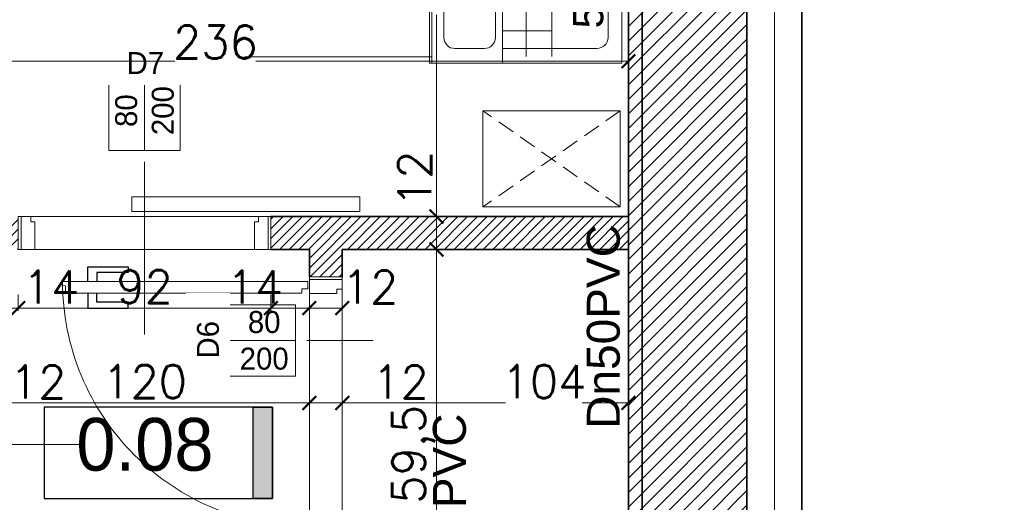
# Model space of a CAD drawing. Header units: millimetres. Extents: x -740 to 33545, y 5178 to 22494.
# Tile 162 of 250: x 11617 to 11976, y 10902 to 11078. Entities that reach past the tile are written whole.
import ezdxf
from ezdxf.lldxf.tags import DXFTag

# ---------------------------------------------------------------- set-up
doc = ezdxf.new("R2010")
doc.units = ezdxf.units.MM
doc.header["$MEASUREMENT"] = 0
doc.linetypes.add('DASHED2', pattern=[9.525, 6.35, -3.175])
doc.layers.get('Defpoints').update_dxf_attribs({"color": 252})
for name, color, linetype in [('_I_EKO_PODKLAD 3', 252, 'Continuous'), ('stolarka', 252, 'Continuous'), ('tabelki opis', 252, 'Continuous'), ('TECHNOLOGIA KUCHNI', 252, 'Continuous')]:
    doc.layers.add(name, color=color, linetype=linetype)
for name, color, linetype, lineweight in [('_IS_EKO_KS_opis', 7, 'Continuous', 15), ('_IS_EKO_KS_prow_w_bruzdach', 16, 'Continuous', 35), ('A_istniejÄ…ce Ĺ›ciany', 252, 'Continuous', 35), ('A_izolacja', 252, 'Continuous', 9), ('A_l.przerywana', 252, 'ICAD_ISO03W100', 9), ('A_opisy', 252, 'Continuous', 15), ('A_projektowane sciany', 252, 'Continuous', 35), ('A_wyposaĹĽenie', 252, 'Continuous', 9), ('l.wypeĹ‚nien', 252, 'Continuous', 5), ('wymiarowanie', 252, 'Continuous', 9)]:
    doc.layers.add(name, color=color, linetype=linetype, lineweight=lineweight)
doc.styles.add('Arial_1', font='arial.ttf')
doc.styles.add('styl2', font='simplex.shx')
doc.linetypes.add('BATTING', pattern='A,0.00254,-2.54,[134,ltypeshp.shx,S=2.54,R=0,X=-2.54,Y=0],-5.08,[134,ltypeshp.shx,S=2.54,R=180,X=2.54,Y=0],-2.54', length=10.16254)
tags = doc.linetypes.add('ICAD_ISO03W100', pattern=[30, 12, -18]).pattern_tags.tags
tags[6:7] = [DXFTag(74, 4), DXFTag(75, 0), DXFTag(340, '0'), DXFTag(46, 1.0), DXFTag(50, 0.0), DXFTag(44, 0.0), DXFTag(45, 0.0)]
tags[4:5] = [DXFTag(74, 4), DXFTag(75, 0), DXFTag(340, '0'), DXFTag(46, 1.0), DXFTag(50, 0.0), DXFTag(44, 0.0), DXFTag(45, 0.0)]
doc.dimstyles.new('Skala 1-50', dxfattribs={"dimtxt": 12, "dimasz": 5, "dimexe": 1, "dimexo": 1, "dimgap": 1.5, "dimtad": 1, "dimdec": 1, "dimrnd": 0.5, "dimtxsty": 'styl2', "dimblk": 'ARCHTICK', "dimcen": 5, "dimadec": 0, "dimazin": 0, "dimtfac": 1, "dimtdec": 1, "dimtmove": 1, "dimatfit": 3, "dimldrblk": 'ARCHTICK', "dimfxl": 0, "dimlwd": -1, "dimlwe": -1, "dimarcsym": 0})
doc.dimstyles.new('Wymiary elementĂłw w mm', dxfattribs={"dimscale": 0.5, "dimtxt": 14, "dimasz": 20, "dimexe": 0, "dimexo": 1, "dimgap": 3, "dimtad": 1, "dimdec": 0, "dimlfac": 10, "dimtxsty": 'Standard', "dimblk": 'OBLIQUE', "dimcen": 5, "dimse1": 1, "dimse2": 1, "dimsd1": 1, "dimsd2": 1, "dimclrd": 256, "dimclre": 256, "dimclrt": 252, "dimadec": 0, "dimazin": 0, "dimtfac": 1, "dimtdec": 0, "dimtmove": 0, "dimatfit": 3, "dimldrblk": 'OBLIQUE', "dimfxl": 0, "dimlwd": -1, "dimlwe": -1, "dimarcsym": 0})

# ---------------------------------------------------------------- blocks, each defined once
blk = doc.blocks.new('_ArchTick')
at = {"color": 0, "linetype": 'ByBlock', "const_width": 0.15}
blk.add_lwpolyline([(-0.5, -0.5), (0.5, 0.5)], dxfattribs=at)
blk = doc.blocks.new('*D1363')
at = {"layer": 'Defpoints', "color": 0}
for p in [(11773.56, 11114.32), (11769.27, 11006.32), (11774.04, 11006.32)]:
    blk.add_point(p, dxfattribs=at)
at = {"layer": 'wymiarowanie', "color": 0}
for p, q in [((11772.56, 11114.32), (11768.27, 11114.32)), ((11769.27, 11114.32), (11769.27, 11107.56)), ((11769.27, 11006.32), (11769.27, 11079.75)), ((11773.04, 11006.32), (11768.27, 11006.32))]:
    blk.add_line(p, q, dxfattribs=at)
at = {"layer": 'wymiarowanie', "color": 0, "xscale": 5, "yscale": 5, "zscale": 5}
for p, rotation in [((11769.27, 11114.32), 90), ((11769.27, 11006.32), 270)]:
    blk.add_blockref('_ArchTick', p, dxfattribs=dict(at, rotation=rotation))
at = {"layer": 'wymiarowanie', "color": 0, "insert": (11761.47, 11093.66), "char_height": 12, "attachment_point": 5, "rotation": 90, "style": 'styl2'}
blk.add_mtext('108', dxfattribs=at)
blk = doc.blocks.new('*D1252')
at = {"layer": 'Defpoints', "color": 0}
for p in [(50, 5.49), (0, 0.31), (50, 0.31)]:
    blk.add_point(p, dxfattribs=at)
at = {"layer": '_I_EKO_PODKLAD 3', "color": 252, "ltscale": 0.6, "insert": (25, 12.5), "char_height": 11, "attachment_point": 5}
blk.add_mtext('500', dxfattribs=at)
blk = doc.blocks.new('_Oblique')
at = {"color": 0, "linetype": 'ByBlock', "lineweight": -2}
blk.add_line((-0.5, -0.5), (0.5, 0.5), dxfattribs=at)
blk = doc.blocks.new('*D1253')
at = {"layer": 'Defpoints', "color": 0}
for p in [(50, 69.96), (50, 69.96), (66.59, 0)]:
    blk.add_point(p, dxfattribs=at)
at = {"layer": '_I_EKO_PODKLAD 3', "color": 252, "ltscale": 0.6, "insert": (43, 34.98), "char_height": 11, "attachment_point": 5, "rotation": 90}
blk.add_mtext('700', dxfattribs=at)
blk = doc.blocks.new('*D1420')
at = {"layer": 'Defpoints', "color": 0}
for p in [(11602.93, 10938.4), (11590.93, 10925.2), (11602.93, 10925.52)]:
    blk.add_point(p, dxfattribs=at)
at = {"layer": 'wymiarowanie', "color": 0}
for p, q in [((11590.93, 10933.4), (11590.93, 10939.4)), ((11602.93, 10933.4), (11602.93, 10939.4)), ((11590.93, 10938.4), (11602.93, 10938.4)), ((11602.93, 10938.4), (11633.39, 10938.4))]:
    blk.add_line(p, q, dxfattribs=at)
at = {"layer": 'wymiarowanie', "color": 0, "xscale": 5, "yscale": 5, "zscale": 5, "rotation": 180}
blk.add_blockref('_ArchTick', (11590.93, 10938.4), dxfattribs=at)
at = {"layer": 'wymiarowanie', "color": 0, "xscale": 5, "yscale": 5, "zscale": 5}
blk.add_blockref('_ArchTick', (11602.93, 10938.4), dxfattribs=at)
at = {"layer": 'wymiarowanie', "color": 0, "insert": (11624.13, 10946.05), "char_height": 12, "attachment_point": 5, "style": 'styl2'}
blk.add_mtext('12', dxfattribs=at)
blk = doc.blocks.new('*D1421')
at = {"layer": 'Defpoints', "color": 0}
for p in [(11722.93, 10938.4), (11602.93, 10925.52), (11722.93, 10928.19)]:
    blk.add_point(p, dxfattribs=at)
at = {"layer": 'wymiarowanie', "color": 0}
for p, q in [((11602.93, 10933.4), (11602.93, 10939.4)), ((11722.93, 10933.4), (11722.93, 10939.4)), ((11602.93, 10938.4), (11722.93, 10938.4))]:
    blk.add_line(p, q, dxfattribs=at)
at = {"layer": 'wymiarowanie', "color": 0, "xscale": 5, "yscale": 5, "zscale": 5, "rotation": 180}
blk.add_blockref('_ArchTick', (11602.93, 10938.4), dxfattribs=at)
at = {"layer": 'wymiarowanie', "color": 0, "xscale": 5, "yscale": 5, "zscale": 5}
blk.add_blockref('_ArchTick', (11722.93, 10938.4), dxfattribs=at)
at = {"layer": 'wymiarowanie', "color": 0, "insert": (11662.93, 10946.2), "char_height": 12, "attachment_point": 5, "style": 'styl2'}
blk.add_mtext('120', dxfattribs=at)
blk = doc.blocks.new('*D1422')
at = {"layer": 'Defpoints', "color": 0}
for p in [(11734.93, 10938.4), (11722.93, 10928.19), (11734.93, 10920.47)]:
    blk.add_point(p, dxfattribs=at)
at = {"layer": 'wymiarowanie', "color": 0}
for p, q in [((11722.93, 10933.4), (11722.93, 10939.4)), ((11734.93, 10933.4), (11734.93, 10939.4)), ((11722.93, 10938.4), (11734.93, 10938.4)), ((11734.93, 10938.4), (11765.39, 10938.4))]:
    blk.add_line(p, q, dxfattribs=at)
at = {"layer": 'wymiarowanie', "color": 0, "xscale": 5, "yscale": 5, "zscale": 5, "rotation": 180}
blk.add_blockref('_ArchTick', (11722.93, 10938.4), dxfattribs=at)
at = {"layer": 'wymiarowanie', "color": 0, "xscale": 5, "yscale": 5, "zscale": 5}
blk.add_blockref('_ArchTick', (11734.93, 10938.4), dxfattribs=at)
at = {"layer": 'wymiarowanie', "color": 0, "insert": (11756.13, 10946.05), "char_height": 12, "attachment_point": 5, "style": 'styl2'}
blk.add_mtext('12', dxfattribs=at)
blk = doc.blocks.new('*D1423')
at = {"layer": 'Defpoints', "color": 0}
for p in [(11839.15, 10938.4), (11734.93, 10920.47), (11839.15, 10919.32)]:
    blk.add_point(p, dxfattribs=at)
at = {"layer": 'wymiarowanie', "color": 0}
for p, q in [((11734.93, 10933.4), (11734.93, 10939.4)), ((11839.15, 10933.4), (11839.15, 10939.4)), ((11734.93, 10938.4), (11794.41, 10938.4)), ((11839.15, 10938.4), (11822.35, 10938.4))]:
    blk.add_line(p, q, dxfattribs=at)
at = {"layer": 'wymiarowanie', "color": 0, "xscale": 5, "yscale": 5, "zscale": 5, "rotation": 180}
blk.add_blockref('_ArchTick', (11734.93, 10938.4), dxfattribs=at)
at = {"layer": 'wymiarowanie', "color": 0, "xscale": 5, "yscale": 5, "zscale": 5}
blk.add_blockref('_ArchTick', (11839.15, 10938.4), dxfattribs=at)
at = {"layer": 'wymiarowanie', "color": 0, "insert": (11808.38, 10946.2), "char_height": 12, "attachment_point": 5, "style": 'styl2'}
blk.add_mtext('104', dxfattribs=at)
blk = doc.blocks.new('*D2125')
at = {"layer": 'Defpoints', "color": 0}
for p in [(11961.91, 11374.5), (11907.33, 10695.69), (12091.4, 10695.69)]:
    blk.add_point(p, dxfattribs=at)
at = {"layer": 'wymiarowanie', "color": 0}
for p, q in [((12086.4, 11374.5), (12092.4, 11374.5)), ((12091.4, 11374.5), (12091.4, 10695.69)), ((12086.4, 10695.69), (12092.4, 10695.69))]:
    blk.add_line(p, q, dxfattribs=at)
at = {"layer": 'wymiarowanie', "color": 0, "xscale": 5, "yscale": 5, "zscale": 5}
for p, rotation in [((12091.4, 11374.5), 90), ((12091.4, 10695.69), 270)]:
    blk.add_blockref('_ArchTick', p, dxfattribs=dict(at, rotation=rotation))
at = {"layer": 'wymiarowanie', "color": 0, "insert": (12083.6, 11035.09), "char_height": 12, "attachment_point": 5, "rotation": 90, "style": 'styl2'}
blk.add_mtext('679', dxfattribs=at)
blk = doc.blocks.new('*D2197')
at = {"layer": 'Defpoints', "color": 0}
for p in [(11784.54, 11006.32), (11769.27, 10994.32), (11784.54, 10994.32)]:
    blk.add_point(p, dxfattribs=at)
at = {"layer": 'wymiarowanie', "color": 0}
for p, q in [((11774.27, 11006.32), (11768.27, 11006.32)), ((11769.27, 11006.32), (11769.27, 10994.32)), ((11774.27, 10994.32), (11768.27, 10994.32))]:
    blk.add_line(p, q, dxfattribs=at)
at = {"layer": 'wymiarowanie', "color": 0, "xscale": 5, "yscale": 5, "zscale": 5}
for p, rotation in [((11769.27, 11006.32), 90), ((11769.27, 10994.32), 270)]:
    blk.add_blockref('_ArchTick', p, dxfattribs=dict(at, rotation=rotation))
at = {"layer": 'wymiarowanie', "color": 0, "insert": (11761.32, 11020.06), "char_height": 12, "attachment_point": 5, "rotation": 90, "style": 'styl2'}
blk.add_mtext('12', dxfattribs=at)
blk = doc.blocks.new('*D2198')
at = {"layer": 'Defpoints', "color": 0}
for p in [(11784.54, 10994.32), (11769.27, 10834.82), (11786.33, 10834.82)]:
    blk.add_point(p, dxfattribs=at)
at = {"layer": 'wymiarowanie', "color": 0}
for p, q in [((11774.27, 10994.32), (11768.27, 10994.32)), ((11769.27, 10994.32), (11769.27, 10834.82)), ((11774.27, 10834.82), (11768.27, 10834.82))]:
    blk.add_line(p, q, dxfattribs=at)
at = {"layer": 'wymiarowanie', "color": 0, "xscale": 5, "yscale": 5, "zscale": 5}
for p, rotation in [((11769.27, 10994.32), 90), ((11769.27, 10834.82), 270)]:
    blk.add_blockref('_ArchTick', p, dxfattribs=dict(at, rotation=rotation))
at = {"layer": 'wymiarowanie', "color": 0, "insert": (11760.93, 10914.57), "char_height": 12, "attachment_point": 5, "rotation": 90, "style": 'styl2'}
blk.add_mtext('159,5', dxfattribs=at)
blk = doc.blocks.new('*D2673')
at = {"layer": 'Defpoints', "color": 0}
for p in [(11839.15, 11062.89), (11602.93, 11040.4), (11839.15, 11040.4)]:
    blk.add_point(p, dxfattribs=at)
at = {"layer": 'wymiarowanie', "color": 0}
for p, q in [((11602.93, 11057.89), (11602.93, 11063.89)), ((11602.93, 11062.89), (11673.96, 11062.89)), ((11839.15, 11062.89), (11703.49, 11062.89)), ((11839.15, 11057.89), (11839.15, 11063.89))]:
    blk.add_line(p, q, dxfattribs=at)
at = {"layer": 'wymiarowanie', "color": 0, "xscale": 5, "yscale": 5, "zscale": 5, "rotation": 180}
blk.add_blockref('_ArchTick', (11602.93, 11062.89), dxfattribs=at)
at = {"layer": 'wymiarowanie', "color": 0, "xscale": 5, "yscale": 5, "zscale": 5}
blk.add_blockref('_ArchTick', (11839.15, 11062.89), dxfattribs=at)
at = {"layer": 'wymiarowanie', "color": 0, "insert": (11688.72, 11069.83), "char_height": 12, "attachment_point": 5, "style": 'styl2'}
blk.add_mtext('236', dxfattribs=at)
blk = doc.blocks.new('*D2680')
at = {"layer": 'Defpoints', "color": 0}
for p in [(11602.93, 10994.32), (11616.93, 10994.32), (11616.93, 10972.96)]:
    blk.add_point(p, dxfattribs=at)
at = {"layer": 'wymiarowanie', "color": 0}
for p, q in [((11602.93, 10977.96), (11602.93, 10971.96)), ((11616.93, 10977.96), (11616.93, 10971.96)), ((11602.93, 10972.96), (11616.93, 10972.96))]:
    blk.add_line(p, q, dxfattribs=at)
at = {"layer": 'wymiarowanie', "color": 0, "xscale": 5, "yscale": 5, "zscale": 5, "rotation": 180}
blk.add_blockref('_ArchTick', (11602.93, 10972.96), dxfattribs=at)
at = {"layer": 'wymiarowanie', "color": 0, "xscale": 5, "yscale": 5, "zscale": 5}
blk.add_blockref('_ArchTick', (11616.93, 10972.96), dxfattribs=at)
at = {"layer": 'wymiarowanie', "color": 0, "insert": (11628.83, 10980.61), "char_height": 12, "attachment_point": 5, "style": 'styl2'}
blk.add_mtext('14', dxfattribs=at)
blk = doc.blocks.new('*D2681')
at = {"layer": 'Defpoints', "color": 0}
for p in [(11616.93, 10994.32), (11708.93, 10994.32), (11708.93, 10972.96)]:
    blk.add_point(p, dxfattribs=at)
at = {"layer": 'wymiarowanie', "color": 0}
for p, q in [((11616.93, 10977.96), (11616.93, 10971.96)), ((11708.93, 10977.96), (11708.93, 10971.96)), ((11616.93, 10972.96), (11708.93, 10972.96))]:
    blk.add_line(p, q, dxfattribs=at)
at = {"layer": 'wymiarowanie', "color": 0, "xscale": 5, "yscale": 5, "zscale": 5, "rotation": 180}
blk.add_blockref('_ArchTick', (11616.93, 10972.96), dxfattribs=at)
at = {"layer": 'wymiarowanie', "color": 0, "xscale": 5, "yscale": 5, "zscale": 5}
blk.add_blockref('_ArchTick', (11708.93, 10972.96), dxfattribs=at)
at = {"layer": 'wymiarowanie', "color": 0, "insert": (11662.93, 10980.76), "char_height": 12, "attachment_point": 5, "style": 'styl2'}
blk.add_mtext('92', dxfattribs=at)
blk = doc.blocks.new('*D2682')
at = {"layer": 'Defpoints', "color": 0}
for p in [(11708.93, 10994.32), (11722.93, 10994.32), (11722.93, 10972.96)]:
    blk.add_point(p, dxfattribs=at)
at = {"layer": 'wymiarowanie', "color": 0}
for p, q in [((11708.93, 10977.96), (11708.93, 10971.96)), ((11722.93, 10977.96), (11722.93, 10971.96)), ((11708.93, 10972.96), (11722.93, 10972.96))]:
    blk.add_line(p, q, dxfattribs=at)
at = {"layer": 'wymiarowanie', "color": 0, "xscale": 5, "yscale": 5, "zscale": 5, "rotation": 180}
blk.add_blockref('_ArchTick', (11708.93, 10972.96), dxfattribs=at)
at = {"layer": 'wymiarowanie', "color": 0, "xscale": 5, "yscale": 5, "zscale": 5}
blk.add_blockref('_ArchTick', (11722.93, 10972.96), dxfattribs=at)
at = {"layer": 'wymiarowanie', "color": 0, "insert": (11703.1, 10980.61), "char_height": 12, "attachment_point": 5, "style": 'styl2'}
blk.add_mtext('14', dxfattribs=at)
blk = doc.blocks.new('*D2683')
at = {"layer": 'Defpoints', "color": 0}
for p in [(11722.93, 10994.32), (11734.93, 10994.32), (11734.93, 10972.96)]:
    blk.add_point(p, dxfattribs=at)
at = {"layer": 'wymiarowanie', "color": 0}
for p, q in [((11722.93, 10977.96), (11722.93, 10971.96)), ((11734.93, 10977.96), (11734.93, 10971.96)), ((11722.93, 10972.96), (11734.93, 10972.96))]:
    blk.add_line(p, q, dxfattribs=at)
at = {"layer": 'wymiarowanie', "color": 0, "xscale": 5, "yscale": 5, "zscale": 5, "rotation": 180}
blk.add_blockref('_ArchTick', (11722.93, 10972.96), dxfattribs=at)
at = {"layer": 'wymiarowanie', "color": 0, "xscale": 5, "yscale": 5, "zscale": 5}
blk.add_blockref('_ArchTick', (11734.93, 10972.96), dxfattribs=at)
at = {"layer": 'wymiarowanie', "color": 0, "insert": (11745.05, 10980.61), "char_height": 12, "attachment_point": 5, "style": 'styl2'}
blk.add_mtext('12', dxfattribs=at)
blk = doc.blocks.new('A$C0EED3E4A')
at = {"layer": '_I_EKO_PODKLAD 3', "lineweight": 9}
for p, q in [((0, 69.56), (50, 69.56)), ((0, 43.79), (50, 43.79)), ((5.38, 43.79), (44.76, 43.79)), ((5.38, 9.34), (5.38, 43.79)), ((11.77, 25.85), (11.77, 43.79)), ((24.97, 25.85), (24.97, 43.79)), ((38.36, 25.85), (38.36, 43.79)), ((44.76, 43.79), (44.76, 9.34)), ((2.47, 35.13), (46.72, 35.13)), ((2.47, 25.85), (46.72, 25.85)), ((40.76, 5.34), (9.38, 5.34))]:
    blk.add_line(p, q, dxfattribs=at)
blk.add_lwpolyline([(0, 0.31), (50, 0.31), (50, 70.31), (0, 70.31)], close=True, dxfattribs=at)
blk.add_lwpolyline([(9.38, 65.13), (40.76, 65.13, -0.414214), (44.76, 61.13), (44.76, 50.35, -0.414214), (40.76, 46.35), (9.38, 46.35, -0.414214), (5.38, 50.35), (5.38, 61.13, -0.414214)], format="xyb", close=True, dxfattribs=at)
for centre, start, end in [((9.38, 9.34), 180, 270), ((40.76, 9.34), 270, 0)]:
    blk.add_arc(centre, 4, start, end, dxfattribs=at)
at = {"layer": '_I_EKO_PODKLAD 3'}
for base, p1, p2, angle, picture, middle in [((50, 69.96), (66.59, 0), (50, 69.96), 90, '*D1253', (43, 34.98)), ((50, 5.49), (0, 0.31), (50, 0.31), 0, '*D1252', (25, 12.5))]:
    dim = blk.add_linear_dim(base=base, p1=p1, p2=p2, angle=angle, dimstyle='Wymiary elementĂłw w mm', override={"dimtxt": 22}, dxfattribs=at)
    dim.commit()
    dim.dimension.update_dxf_attribs({"geometry": picture, "text_midpoint": middle})
blk = doc.blocks.new('zlew porzadkowy')
at = {"layer": 'TECHNOLOGIA KUCHNI', "rotation": 270}
blk.add_blockref('A$C0EED3E4A', (185491.89, -816814.32), dxfattribs=at)

msp = doc.modelspace()

# ---------------------------------------------------------------- hatches: boundary and pattern name
at = {"layer": 'l.wypeĹ‚nien'}
h = msp.add_hatch(dxfattribs=at)
h.set_pattern_fill('ANSI31', color=256, scale=30, style=0)
h.paths.add_polyline_path([(11391.26, 10402.52), (11391.26, 10359.34), (11839.15, 10359.34), (11839.15, 9782.76), (11774.02, 9782.76), (11774.02, 9765.83), (11774.02, 9754.82), (11774.02, 9739.58), (11839.15, 9739.58), (11882.33, 9739.58), (11882.33, 10522.75), (11866.24, 10522.75), (11854.39, 10522.75), (11839.15, 10522.75), (11839.15, 10402.52), (11426.82, 10402.52), (11426.82, 10552.38), (11401.42, 10552.38), (11401.42, 10402.52)])
h.paths.add_polyline_path([(11391.26, 10834.32), (11391.26, 10791.99), (11401.42, 10791.99), (11401.42, 10654.38), (11426.82, 10654.38), (11426.82, 10791.99), (11839.15, 10791.99), (11839.15, 10677.69), (11854.39, 10677.69), (11866.24, 10677.69), (11882.33, 10677.69), (11882.33, 11331.32), (11882.33, 11374.5), (11799.42, 11374.5), (11799.42, 11331.32), (11839.15, 11331.32), (11839.15, 10994.32), (11839.15, 10834.32), (11699.45, 10834.32), (11685.18, 10834.32), (11640.68, 10834.32), (11401.42, 10834.32)])
h.paths.add_polyline_path([(11477.62, 10806.38), (11477.62, 10819.93), (11497.94, 10819.93), (11497.94, 10806.38)], flags=16)
h.paths.add_polyline_path([(11438.67, 10819.93), (11438.67, 10806.38), (11457.3, 10806.38), (11457.3, 10819.93)], flags=16)
h.paths.add_polyline_path([(11429.29, 9739.58), (11429.29, 9782.76), (11384.13, 9782.76), (11384.13, 9739.58)])
h.paths.add_polyline_path([(11624.02, 9739.58), (11624.02, 9782.76), (11579.29, 9782.76), (11579.29, 9739.58)])
h = msp.add_hatch(dxfattribs=at)
h.set_pattern_fill('ANSI31', color=256, scale=20, style=0)
h.paths.add_polyline_path([(11528.81, 11006.32), (11528.81, 10994.32), (11590.93, 10994.32), (11590.93, 10984.32), (11602.93, 10984.32), (11602.93, 10994.32), (11616.93, 10994.32), (11616.93, 11006.32), (11602.93, 11006.32), (11602.93, 11114.32), (11839.15, 11114.32), (11839.15, 11126.32), (11590.93, 11126.32), (11590.93, 11006.32)])
h.paths.add_polyline_path([(11391.26, 10994.32), (11391.26, 11006.32), (11404.81, 11006.32), (11404.81, 11331.32), (11416.81, 11331.32), (11416.81, 11006.32), (11426.81, 11006.32), (11426.81, 10994.32)])
h.paths.add_polyline_path([(11708.93, 10994.32), (11708.93, 11006.32), (11839.15, 11006.32), (11839.15, 10994.32), (11734.93, 10994.32), (11734.93, 10984.32), (11722.93, 10984.32), (11722.93, 10994.32)])
h.paths.add_polyline_path([(11289.26, 10994.32), (11289.26, 11006.32), (11169.43, 11006.32), (11169.43, 10994.32)])
h.paths.add_polyline_path([(11734.93, 10834.32), (11734.93, 10892.32), (11722.93, 10892.32), (11722.93, 10834.32)])
h.paths.add_polyline_path([(11602.93, 10834.32), (11602.93, 10882.32), (11590.93, 10882.32), (11590.93, 10834.32)])
at = {"layer": 'tabelki opis'}
msp.add_hatch(color=256, dxfattribs=at).paths.add_polyline_path([(11709.48, 10903.63), (11709.48, 10936.89), (11702.52, 10936.89), (11702.52, 10903.63)])

# ---------------------------------------------------------------- linework, layer by layer
at = {"layer": '_IS_EKO_KS_prow_w_bruzdach'}
msp.add_line((11844.15, 11241.48), (11844.15, 10854.32), dxfattribs=at)
at = {"layer": 'A_istniejÄ…ce Ĺ›ciany'}
for points in [[(11839.15, 11331.32), (11839.15, 10984.32)], [(11882.33, 10677.69), (11882.33, 11331.32)], [(11839.15, 10994.32), (11839.15, 10834.32)]]:
    msp.add_lwpolyline(points, dxfattribs=at)
at = {"layer": 'A_izolacja', "lineweight": 35}
msp.add_lwpolyline([(11902.33, 10695.69), (11902.33, 11394.5), (11755.87, 11394.5)], dxfattribs=at)
at = {"layer": 'A_izolacja', "linetype": 'BATTING', "ltscale": 0.1}
msp.add_lwpolyline([(11892.33, 10677.69), (11892.33, 11384.5), (11755.87, 11384.5)], dxfattribs=at)
at = {"layer": 'A_l.przerywana', "ltscale": 0.3}
for points in [[(11708.93, 10994.32), (11708.93, 11006.32), (11616.93, 11006.32), (11616.93, 10994.32)], [(11722.93, 10892.32), (11734.93, 10892.32), (11734.93, 10984.32), (11722.93, 10984.32)]]:
    msp.add_lwpolyline(points, close=True, dxfattribs=at)
at = {"layer": 'A_opisy'}
for p, q in [((11662.93, 10963.32), (11662.93, 11030.32)), ((11746.23, 10961.16), (11717.93, 10961.16)), ((11640.93, 10923.32), (11585.93, 10923.32))]:
    msp.add_line(p, q, dxfattribs=at)
at = {"layer": 'A_projektowane sciany'}
for p, q in [((11839.15, 11006.32), (11708.93, 11006.32)), ((11722.93, 10994.32), (11708.93, 10994.32)), ((11722.93, 10994.32), (11722.93, 10984.32)), ((11839.15, 10994.32), (11734.93, 10994.32)), ((11734.93, 10994.32), (11734.93, 10984.32))]:
    msp.add_line(p, q, dxfattribs=at)
at = {"layer": 'A_wyposaĹĽenie', "linetype": 'DASHED2'}
for p, q in [((11836.15, 11044.79), (11786.15, 11009.79)), ((11836.15, 11009.79), (11786.15, 11044.79)), ((11836.15, 11044.79), (11786.15, 11009.79)), ((11836.15, 11009.79), (11786.15, 11044.79))]:
    msp.add_line(p, q, dxfattribs=at)
at = {"layer": 'A_wyposaĹĽenie'}
msp.add_lwpolyline([(11786.15, 11044.79), (11786.15, 11009.79), (11836.15, 11009.79), (11836.15, 11044.79)], close=True, dxfattribs=at)
msp.add_lwpolyline([(11786.15, 11044.79), (11786.15, 11009.79), (11836.15, 11009.79), (11836.15, 11044.79)], close=True, dxfattribs=at)
at = {"layer": 'l.wypeĹ‚nien'}
msp.add_lwpolyline([(11658.32, 11008.1), (11741.3, 11008.1), (11741.3, 11013.42), (11658.32, 11013.42)], close=True, dxfattribs=at)
at = {"layer": 'stolarka', "lineweight": 9}
for points in [[(11622.98, 11004.35), (11621.46, 11004.35), (11621.46, 11006.32), (11617.93, 11006.32), (11617.93, 10994.32), (11622.98, 10994.32), (11622.98, 11004.35)], [(11702.93, 11004.35), (11704.44, 11004.35), (11704.44, 11006.32), (11707.98, 11006.32), (11707.98, 10994.32), (11702.93, 10994.32), (11702.93, 11004.35)], [(11722.39, 10980.02), (11722.39, 10982.62), (11633.04, 10982.62), (11633.05, 10981.22), (11634.12, 10981.05), (11634.12, 10978.4), (11720.24, 10978.4), (11720.24, 10980.02), (11722.39, 10980.02)], [(11732.95, 10978.27), (11732.95, 10979.79), (11734.93, 10979.79), (11734.93, 10983.32), (11722.93, 10983.32), (11722.93, 10978.27), (11732.95, 10978.27)]]:
    msp.add_lwpolyline(points, dxfattribs=at)
at = {"layer": 'stolarka'}
for points in [[(11642.29, 10982.62), (11642.29, 10988.04), (11656.91, 10988.04), (11656.91, 10985.87), (11645.54, 10985.87), (11645.54, 10982.62)], [(11642.29, 10978.4), (11642.29, 10972.99), (11656.91, 10972.99), (11656.91, 10975.15), (11645.54, 10975.15), (11645.54, 10978.4)]]:
    msp.add_lwpolyline(points, dxfattribs=at)
at = {"layer": 'stolarka', "linetype": 'ICAD_ISO03W100', "lineweight": 13, "ltscale": 0.3}
msp.add_arc((11722.39, 10982.62), 89.35, 179.9469, 269.9997, dxfattribs=at)
at = {"layer": 'tabelki opis'}
msp.add_lwpolyline([(11709.48, 10936.89), (11626.32, 10936.89), (11626.32, 10903.63), (11709.48, 10903.63), (11709.48, 10936.89)], dxfattribs=at)
msp.add_lwpolyline([(11709.48, 10903.63), (11702.52, 10903.63), (11702.52, 10936.89), (11709.48, 10936.89)], close=True, dxfattribs=at)
at = {"layer": 'wymiarowanie'}
msp.add_line((11767.53, 11064.5), (11699.37, 11064.43), dxfattribs=at)

# ---------------------------------------------------------------- block references
at = {"layer": '_I_EKO_PODKLAD 3', "rotation": 180}
msp.add_blockref('zlew porzadkowy', (197328.96, -805752.21), dxfattribs=at)

# ---------------------------------------------------------------- texts
at = {"layer": '_IS_EKO_KS_opis', "style": 'Arial_1'}
for s, p in [('Dn50PVC', (11836, 10929)), ('Dn110PVC', (11779.95, 10850.7))]:
    msp.add_text(s, height=12, rotation=90, dxfattribs=at).set_placement(p)
at = {"layer": 'tabelki opis', "attachment_point": 1}
for s, insert, char_height, width in [('{\\fCentury Gothic|b0|i0|c238|p34;0.08}', (11638.05, 10932.94), 19.2, 56.7), ('\\pi47.56736;{\\fCentury Gothic|b0|i1|c238|p34;KORYTARZ}', (11340.41, 10907.75), 10.24, 164.736)]:
    msp.add_mtext(s, dxfattribs=dict(at, insert=insert, char_height=char_height, width=width))

# ---------------------------------------------------------------- dimensions: what is measured, and where the dimension line sits
at = {"layer": 'wymiarowanie'}
for base, p1, p2, picture, middle in [((12091.4, 10695.69), (11961.91, 11374.5), (11907.33, 10695.69), '*D2125', (12083.6, 11035.09)), ((11769.27, 10834.82), (11784.54, 10994.32), (11786.33, 10834.82), '*D2198', (11760.93, 10914.57))]:
    dim = msp.add_linear_dim(base=base, p1=p1, p2=p2, angle=90, dimstyle='Skala 1-50', dxfattribs=at)
    dim.commit()
    dim.dimension.update_dxf_attribs({"geometry": picture, "text_midpoint": middle})
for base, p1, p2, picture, middle in [((11769.27, 11006.32), (11773.56, 11114.32), (11774.04, 11006.32), '*D1363', (11769.27, 11093.66)), ((11769.27, 10994.32), (11784.54, 11006.32), (11784.54, 10994.32), '*D2197', (11768.97, 11020.06))]:
    dim = msp.add_linear_dim(base=base, p1=p1, p2=p2, angle=90, dimstyle='Skala 1-50', dxfattribs=at)
    dim.commit()
    dim.dimension.update_dxf_attribs({"geometry": picture, "text_midpoint": middle, "dimtype": 160})
for base, p1, p2, picture, middle in [((11616.93, 10972.96), (11602.93, 10994.32), (11616.93, 10994.32), '*D2680', (11628.83, 10972.96)), ((11602.93, 10938.4), (11590.93, 10925.2), (11602.93, 10925.52), '*D1420', (11624.13, 10938.4)), ((11734.93, 10938.4), (11722.93, 10928.19), (11734.93, 10920.47), '*D1422', (11756.13, 10938.4)), ((11839.15, 10938.4), (11734.93, 10920.47), (11839.15, 10919.32), '*D1423', (11808.38, 10938.4))]:
    dim = msp.add_linear_dim(base=base, p1=p1, p2=p2, dimstyle='Skala 1-50', dxfattribs=at)
    dim.commit()
    dim.dimension.update_dxf_attribs({"geometry": picture, "text_midpoint": middle, "dimtype": 160})
dim = msp.add_linear_dim(base=(11722.93, 10938.4), p1=(11602.93, 10925.52), p2=(11722.93, 10928.19), dimstyle='Skala 1-50', dxfattribs=at)
dim.commit()
dim.dimension.update_dxf_attribs({"geometry": '*D1421', "text_midpoint": (11662.93, 10946.2)})

# ---------------------------------------------------------------- next in the draw order: texts
at = {"layer": 'A_opisy', "ltscale": 0.3, "insert": (11662.93, 11043.32), "char_height": 8, "width": 26, "attachment_point": 5, "rotation": 90, "bg_fill": 2}
msp.add_mtext('\\pi3.10800;{\\fCentury Gothic|b0|i0|c238|p0;80}\\P{\\fCentury Gothic|b0|i0|c238|p0;200}', dxfattribs=at)
at = {"layer": 'A_opisy', "ltscale": 0.3, "insert": (11704.93, 10961.16), "char_height": 8, "width": 26, "attachment_point": 5, "bg_fill": 2}
msp.add_mtext('\\pi3.10800;{\\fCentury Gothic|b0|i0|c238|p0;80}\\P{\\fCentury Gothic|b0|i0|c238|p0;200}', dxfattribs=at)

# ---------------------------------------------------------------- next in the draw order: linework, layer by layer
at = {"layer": 'A_opisy', "lineweight": 30, "ltscale": 0.3}
for points in [[(11649.93, 11069.32), (11675.93, 11069.32), (11675.93, 11056.32), (11649.93, 11056.32)], [(11678.93, 10948.16), (11678.93, 10974.16), (11691.93, 10974.16), (11691.93, 10948.16)]]:
    msp.add_lwpolyline(points, close=True, dxfattribs=at)
at = {"layer": 'A_opisy', "ltscale": 0.3}
for points in [[(11662.93, 11056.32), (11662.93, 11030.32), (11649.93, 11030.32), (11649.93, 11056.32)], [(11675.93, 11056.32), (11675.93, 11030.32), (11662.93, 11030.32), (11662.93, 11056.32)], [(11691.93, 10974.16), (11717.93, 10974.16), (11717.93, 10961.16), (11691.93, 10961.16)], [(11691.93, 10961.16), (11717.93, 10961.16), (11717.93, 10948.16), (11691.93, 10948.16)]]:
    msp.add_lwpolyline(points, close=True, dxfattribs=at)

# ---------------------------------------------------------------- next in the draw order: dimensions: what is measured, and where the dimension line sits
at = {"layer": 'wymiarowanie'}
dim = msp.add_linear_dim(base=(11734.93, 10972.96), p1=(11722.93, 10994.32), p2=(11734.93, 10994.32), dimstyle='Skala 1-50', dxfattribs=at)
dim.commit()
dim.dimension.update_dxf_attribs({"geometry": '*D2683', "text_midpoint": (11745.05, 10972.96), "dimtype": 160})

# ---------------------------------------------------------------- next in the draw order: texts
at = {"layer": 'A_opisy', "ltscale": 0.3, "insert": (11663.18, 11062.21), "char_height": 8, "width": 26, "attachment_point": 5, "bg_fill": 2}
msp.add_mtext('{\\fCentury Gothic|b0|i0|c238|p0;D7}', dxfattribs=at)
at = {"layer": 'A_opisy', "ltscale": 0.3, "insert": (11686.04, 10961.41), "char_height": 8, "width": 26, "attachment_point": 5, "rotation": 90, "bg_fill": 2}
msp.add_mtext('{\\fCentury Gothic|b0|i0|c238|p0;D6}', dxfattribs=at)

# ---------------------------------------------------------------- next in the draw order: dimensions: what is measured, and where the dimension line sits
at = {"layer": 'wymiarowanie'}
for base, p1, p2, picture, middle in [((11839.15, 11062.89), (11602.93, 11040.4), (11839.15, 11040.4), '*D2673', (11688.72, 11062.03)), ((11722.93, 10972.96), (11708.93, 10994.32), (11722.93, 10994.32), '*D2682', (11703.1, 10972.96))]:
    dim = msp.add_linear_dim(base=base, p1=p1, p2=p2, dimstyle='Skala 1-50', dxfattribs=at)
    dim.commit()
    dim.dimension.update_dxf_attribs({"geometry": picture, "text_midpoint": middle, "dimtype": 160})
dim = msp.add_linear_dim(base=(11708.93, 10972.96), p1=(11616.93, 10994.32), p2=(11708.93, 10994.32), dimstyle='Skala 1-50', dxfattribs=at)
dim.commit()
dim.dimension.update_dxf_attribs({"geometry": '*D2681', "text_midpoint": (11662.93, 10980.76)})

doc.saveas('drawing.dxf')
